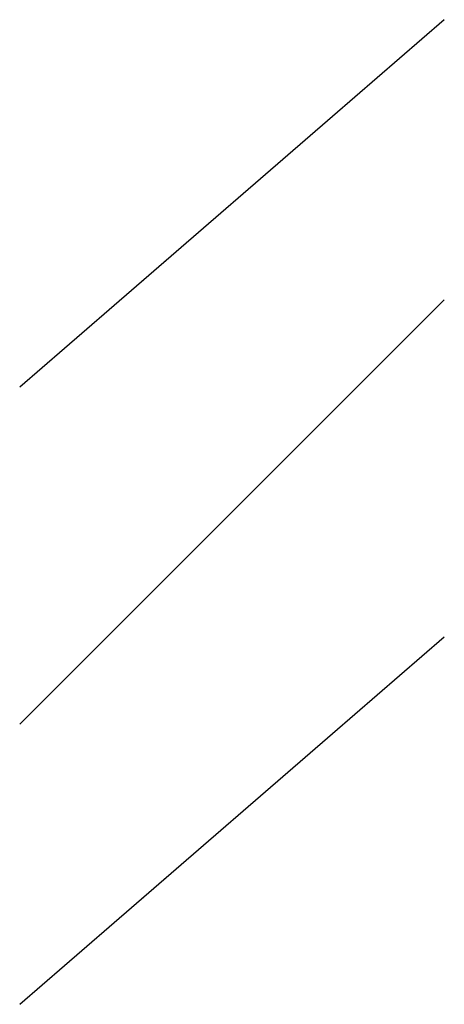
# Model space of a CAD drawing. Extents: x 568 to 998, y -1270 to -272.
import ezdxf

# ---------------------------------------------------------------- set-up
doc = ezdxf.new("R2010")
doc.units = 0
doc.header["$LTSCALE"] = 15
doc.layers.get('0').update_dxf_attribs({"linetype": 'CONTINUOUS'})

msp = doc.modelspace()

# ---------------------------------------------------------------- linework, layer by layer
for p, q in [((998.03, -272.23, -484.13), (568.03, -644.62, -699.13)), ((568.03, -985.92, 50.37), (998.03, -555.92, 50.37)), ((568.03, -1269.62, -484.13), (998.03, -897.23, -699.13))]:
    msp.add_line(p, q)

doc.saveas('drawing.dxf')
